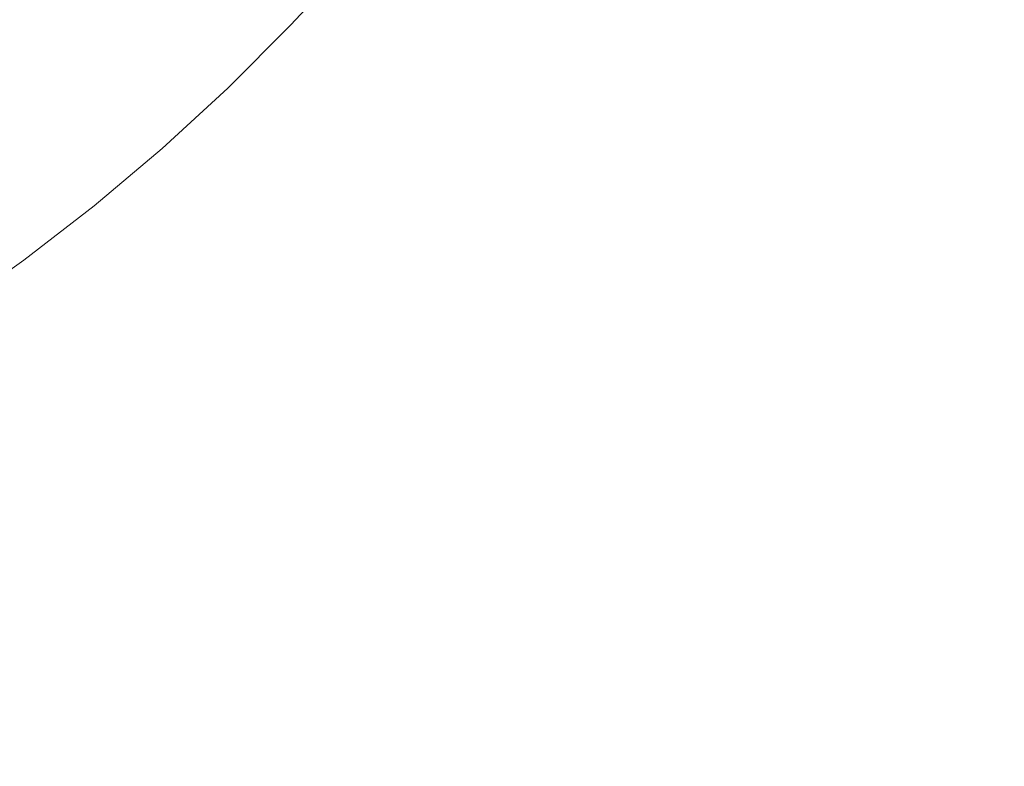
# Model space of a CAD drawing. Header units: centimetres. Extents: x -25.8 to 27.5, y 33.3 to 35.1.
# Tile 246 of 256: x 9.4663 to 9.5133, y 33.7356 to 33.7712. Entities that reach past the tile are written whole.
import ezdxf

# ---------------------------------------------------------------- set-up
doc = ezdxf.new("R2010")
doc.units = ezdxf.units.CM
doc.header["$LTSCALE"] = 2.54
doc.layers.add('Lucido design-1', color=7, linetype='Continuous')

# ---------------------------------------------------------------- blocks, each defined once
blk = doc.blocks.new('Gruppo-6-1')
at = {"color": 7, "linetype": 'Continuous', "lineweight": 9}
for points in [[(-25.69296, 35.040112, 330.586121), (-25.69296, 33.440112, 330.586121), (27.40704, 33.440112, 330.586121), (27.40704, 35.040112, 330.586121)], [(-25.69296, 35.040112, 306.619358), (-25.69296, 33.440112, 306.619358), (27.40704, 33.440112, 306.619358), (27.40704, 35.040112, 306.619358)]]:
    blk.add_3dface(points, dxfattribs=at)
for points, invisible_edges in [([(-7.79296, 35.040112, 330.186121), (9.50704, 35.040112, 330.186121), (9.40704, 33.740112, 330.186121), (-7.69296, 33.740112, 330.186121)], 10), ([(-7.79296, 35.040112, 306.219358), (9.50704, 35.040112, 306.219358), (9.40704, 33.740112, 306.219358), (-7.69296, 33.740112, 306.219358)], 10), ([(9.40704, 33.740112, 330.186121), (9.50704, 35.040112, 330.186121), (9.50704, 33.840112, 330.186121)], 9), ([(9.40704, 33.740112, 306.219358), (9.50704, 35.040112, 306.219358), (9.50704, 33.840112, 306.219358)], 9), ([(9.40704, 33.740112, 330.186121), (9.50704, 33.840112, 330.186121), (9.50695, 33.835868, 330.186121)], 9), ([(9.40704, 33.740112, 306.219358), (9.50704, 33.840112, 306.219358), (9.50695, 33.835868, 306.219358)], 9), ([(9.50695, 33.835868, 330.186121), (9.50668, 33.831631, 330.186121), (9.50623, 33.82741, 330.186121), (9.40704, 33.740112, 330.186121)], 12), ([(9.50695, 33.835868, 306.219358), (9.50668, 33.831631, 306.219358), (9.50623, 33.82741, 306.219358), (9.40704, 33.740112, 306.219358)], 12), ([(9.40704, 33.740112, 330.186121), (9.50623, 33.82741, 330.186121), (9.505602, 33.823212, 330.186121), (9.504796, 33.819044, 330.186121)], 9), ([(9.50623, 33.82741, 306.219358), (9.505602, 33.823212, 306.219358), (9.40704, 33.740112, 306.219358)], 10), ([(9.40704, 33.740112, 306.219358), (9.505602, 33.823212, 306.219358), (9.504796, 33.819044, 306.219358), (9.503813, 33.814914, 306.219358)], 9), ([(9.504796, 33.819044, 330.186121), (9.503813, 33.814914, 330.186121), (9.502657, 33.81083, 330.186121), (9.40704, 33.740112, 330.186121)], 12), ([(9.503813, 33.814914, 306.219358), (9.502657, 33.81083, 306.219358), (9.40704, 33.740112, 306.219358)], 10), ([(9.40704, 33.740112, 330.186121), (9.502657, 33.81083, 330.186121), (9.501328, 33.806798, 330.186121), (9.499829, 33.802826, 330.186121)], 9), ([(9.40704, 33.740112, 306.219358), (9.502657, 33.81083, 306.219358), (9.501328, 33.806798, 306.219358), (9.499829, 33.802826, 306.219358)], 9), ([(9.499829, 33.802826, 330.186121), (9.498163, 33.798922, 330.186121), (9.40704, 33.740112, 330.186121)], 10), ([(9.40704, 33.740112, 306.219358), (9.499829, 33.802826, 306.219358), (9.498163, 33.798922, 306.219358)], 9), ([(9.498163, 33.798922, 330.186121), (9.496333, 33.795092, 330.186121), (9.40704, 33.740112, 330.186121)], 10), ([(9.498163, 33.798922, 306.219358), (9.496333, 33.795092, 306.219358), (9.494341, 33.791343, 306.219358), (9.40704, 33.740112, 306.219358)], 12), ([(9.40704, 33.740112, 330.186121), (9.496333, 33.795092, 330.186121), (9.494341, 33.791343, 330.186121), (9.492193, 33.787681, 330.186121)], 9), ([(9.40704, 33.740112, 306.219358), (9.494341, 33.791343, 306.219358), (9.492193, 33.787681, 306.219358)], 9), ([(9.492193, 33.787681, 330.186121), (9.489891, 33.784115, 330.186121), (9.40704, 33.740112, 330.186121)], 10), ([(9.492193, 33.787681, 306.219358), (9.489891, 33.784115, 306.219358), (9.48744, 33.780649, 306.219358), (9.40704, 33.740112, 306.219358)], 12), ([(9.40704, 33.740112, 330.186121), (9.489891, 33.784115, 330.186121), (9.48744, 33.780649, 330.186121), (9.484844, 33.77729, 330.186121)], 9), ([(9.48744, 33.780649, 306.219358), (9.484844, 33.77729, 306.219358), (9.40704, 33.740112, 306.219358)], 10), ([(9.484844, 33.77729, 330.186121), (9.482107, 33.774045, 330.186121), (9.40704, 33.740112, 330.186121)], 10), ([(9.40704, 33.740112, 306.219358), (9.484844, 33.77729, 306.219358), (9.482107, 33.774045, 306.219358), (9.479236, 33.770918, 306.219358)], 9), ([(9.50354, 33.774889, 330.184755), (9.500685, 33.770853, 330.184755), (9.497339, 33.773327, 330.185361), (9.500092, 33.77722, 330.185361)], 15), ([(9.50354, 33.774889, 306.217992), (9.500685, 33.770853, 306.217992), (9.497339, 33.773327, 306.218597), (9.500092, 33.77722, 306.218597)], 15), ([(9.513217, 33.774736, 330.183026), (9.510347, 33.770289, 330.183026), (9.50696, 33.772578, 330.183976), (9.509736, 33.776879, 330.183976)], 15), ([(9.513217, 33.774736, 306.216262), (9.510347, 33.770289, 306.216262), (9.50696, 33.772578, 306.217213), (9.509736, 33.776879, 306.217213)], 15), ([(9.497339, 33.773327, 330.185361), (9.494424, 33.769555, 330.185361), (9.491166, 33.772185, 330.185791), (9.493973, 33.775817, 330.185791)], 15), ([(9.497339, 33.773327, 306.218597), (9.494424, 33.769555, 306.218597), (9.491166, 33.772185, 306.219028), (9.493973, 33.775817, 306.219028)], 15), ([(9.491166, 33.772185, 330.185791), (9.488207, 33.768676, 330.185791), (9.485052, 33.771453, 330.186045), (9.487895, 33.774826, 330.186045)], 15), ([(9.491166, 33.772185, 306.219028), (9.488207, 33.768676, 306.219028), (9.485052, 33.771453, 306.219281), (9.487895, 33.774826, 306.219281)], 15), ([(9.50696, 33.772578, 330.183976), (9.504004, 33.768398, 330.183976), (9.500685, 33.770853, 330.184755), (9.50354, 33.774889, 330.184755)], 15), ([(9.50696, 33.772578, 306.217213), (9.504004, 33.768398, 306.217213), (9.500685, 33.770853, 306.217992), (9.50354, 33.774889, 306.217992)], 15), ([(9.516658, 33.772618, 330.181905), (9.513694, 33.768026, 330.181905), (9.510347, 33.770289, 330.183026), (9.513217, 33.774736, 330.183026)], 15), ([(9.516658, 33.772618, 306.215142), (9.513694, 33.768026, 306.215142), (9.510347, 33.770289, 306.216262), (9.513217, 33.774736, 306.216262)], 15), ([(9.40704, 33.740112, 330.186121), (9.482107, 33.774045, 330.186121), (9.479236, 33.770918, 330.186121), (9.476234, 33.767916, 330.186121)], 9), ([(9.485052, 33.771453, 330.186045), (9.482067, 33.768204, 330.186045), (9.479236, 33.770918, 330.186121), (9.482107, 33.774045, 330.186121)], 11), ([(9.485052, 33.771453, 306.219281), (9.482067, 33.768204, 306.219281), (9.479236, 33.770918, 306.219358), (9.482107, 33.774045, 306.219358)], 11), ([(9.500685, 33.770853, 330.184755), (9.497661, 33.766941, 330.184755), (9.494424, 33.769555, 330.185361), (9.497339, 33.773327, 330.185361)], 15), ([(9.500685, 33.770853, 306.217992), (9.497661, 33.766941, 306.217992), (9.494424, 33.769555, 306.218597), (9.497339, 33.773327, 306.218597)], 15), ([(9.510347, 33.770289, 330.183026), (9.507291, 33.765967, 330.183026), (9.504004, 33.768398, 330.183976), (9.50696, 33.772578, 330.183976)], 15), ([(9.510347, 33.770289, 306.216262), (9.507291, 33.765967, 306.216262), (9.504004, 33.768398, 306.217213), (9.50696, 33.772578, 306.217213)], 15), ([(9.494424, 33.769555, 330.185361), (9.49135, 33.76591, 330.185361), (9.488207, 33.768676, 330.185791), (9.491166, 33.772185, 330.185791)], 15), ([(9.494424, 33.769555, 306.218597), (9.49135, 33.76591, 306.218597), (9.488207, 33.768676, 306.219028), (9.491166, 33.772185, 306.219028)], 15), ([(9.488207, 33.768676, 330.185791), (9.485102, 33.765296, 330.185791), (9.482067, 33.768204, 330.186045), (9.485052, 33.771453, 330.186045)], 15), ([(9.488207, 33.768676, 306.219028), (9.485102, 33.765296, 306.219028), (9.482067, 33.768204, 306.219281), (9.485052, 33.771453, 306.219281)], 15), ([(9.479236, 33.770918, 306.219358), (9.476234, 33.767916, 306.219358), (9.40704, 33.740112, 306.219358)], 10), ([(9.482067, 33.768204, 330.186045), (9.478948, 33.765085, 330.186045), (9.476234, 33.767916, 330.186121), (9.479236, 33.770918, 330.186121)], 11), ([(9.482067, 33.768204, 306.219281), (9.478948, 33.765085, 306.219281), (9.476234, 33.767916, 306.219358), (9.479236, 33.770918, 306.219358)], 11), ([(9.504004, 33.768398, 330.183976), (9.500873, 33.764347, 330.183976), (9.497661, 33.766941, 330.184755), (9.500685, 33.770853, 330.184755)], 15), ([(9.504004, 33.768398, 306.217213), (9.500873, 33.764347, 306.217213), (9.497661, 33.766941, 306.217992), (9.500685, 33.770853, 306.217992)], 15), ([(9.513694, 33.768026, 330.181905), (9.510539, 33.763565, 330.181905), (9.507291, 33.765967, 330.183026), (9.510347, 33.770289, 330.183026)], 15), ([(9.513694, 33.768026, 306.215142), (9.510539, 33.763565, 306.215142), (9.507291, 33.765967, 306.216262), (9.510347, 33.770289, 306.216262)], 15), ([(9.497661, 33.766941, 330.184755), (9.494474, 33.76316, 330.184755), (9.49135, 33.76591, 330.185361), (9.494424, 33.769555, 330.185361)], 15), ([(9.497661, 33.766941, 306.217992), (9.494474, 33.76316, 306.217992), (9.49135, 33.76591, 306.218597), (9.494424, 33.769555, 306.218597)], 15), ([(9.49135, 33.76591, 330.185361), (9.488125, 33.762398, 330.185361), (9.485102, 33.765296, 330.185791), (9.488207, 33.768676, 330.185791)], 15), ([(9.49135, 33.76591, 306.218597), (9.488125, 33.762398, 306.218597), (9.485102, 33.765296, 306.219028), (9.488207, 33.768676, 306.219028)], 15), ([(9.485102, 33.765296, 330.185791), (9.481856, 33.76205, 330.185791), (9.478948, 33.765085, 330.186045), (9.482067, 33.768204, 330.186045)], 15), ([(9.485102, 33.765296, 306.219028), (9.481856, 33.76205, 306.219028), (9.478948, 33.765085, 306.219281), (9.482067, 33.768204, 306.219281)], 15), ([(9.507291, 33.765967, 330.183026), (9.504053, 33.761779, 330.183026), (9.500873, 33.764347, 330.183976), (9.504004, 33.768398, 330.183976)], 15), ([(9.507291, 33.765967, 306.216262), (9.504053, 33.761779, 306.216262), (9.500873, 33.764347, 306.217213), (9.504004, 33.768398, 306.217213)], 15), ([(9.476234, 33.767916, 330.186121), (9.473107, 33.765045, 330.186121), (9.469862, 33.762308, 330.186121), (9.40704, 33.740112, 330.186121)], 12), ([(9.476234, 33.767916, 306.219358), (9.473107, 33.765045, 306.219358), (9.40704, 33.740112, 306.219358)], 10), ([(9.478948, 33.765085, 330.186045), (9.475699, 33.7621, 330.186045), (9.473107, 33.765045, 330.186121), (9.476234, 33.767916, 330.186121)], 11), ([(9.478948, 33.765085, 306.219281), (9.475699, 33.7621, 306.219281), (9.473107, 33.765045, 306.219358), (9.476234, 33.767916, 306.219358)], 11), ([(9.516997, 33.765794, 330.180618), (9.513744, 33.761194, 330.180618), (9.510539, 33.763565, 330.181905), (9.513694, 33.768026, 330.181905)], 15), ([(9.516997, 33.765794, 306.213855), (9.513744, 33.761194, 306.213855), (9.510539, 33.763565, 306.215142), (9.513694, 33.768026, 306.215142)], 15), ([(9.500873, 33.764347, 330.183976), (9.497573, 33.760433, 330.183976), (9.494474, 33.76316, 330.184755), (9.497661, 33.766941, 330.184755)], 15), ([(9.500873, 33.764347, 306.217213), (9.497573, 33.760433, 306.217213), (9.494474, 33.76316, 306.217992), (9.497661, 33.766941, 306.217992)], 15), ([(9.494474, 33.76316, 330.184755), (9.491129, 33.759519, 330.184755), (9.488125, 33.762398, 330.185361), (9.49135, 33.76591, 330.185361)], 15), ([(9.494474, 33.76316, 306.217992), (9.491129, 33.759519, 306.217992), (9.488125, 33.762398, 306.218597), (9.49135, 33.76591, 306.218597)], 15), ([(9.510539, 33.763565, 330.181905), (9.507197, 33.759241, 330.181905), (9.504053, 33.761779, 330.183026), (9.507291, 33.765967, 330.183026)], 15), ([(9.510539, 33.763565, 306.215142), (9.507197, 33.759241, 306.215142), (9.504053, 33.761779, 306.216262), (9.507291, 33.765967, 306.216262)], 15), ([(9.40704, 33.740112, 306.219358), (9.473107, 33.765045, 306.219358), (9.469862, 33.762308, 306.219358), (9.466503, 33.759712, 306.219358)], 9), ([(9.475699, 33.7621, 330.186045), (9.472326, 33.759257, 330.186045), (9.469862, 33.762308, 330.186121), (9.473107, 33.765045, 330.186121)], 11), ([(9.475699, 33.7621, 306.219281), (9.472326, 33.759257, 306.219281), (9.469862, 33.762308, 306.219358), (9.473107, 33.765045, 306.219358)], 11), ([(9.481856, 33.76205, 330.185791), (9.478476, 33.758945, 330.185791), (9.475699, 33.7621, 330.186045), (9.478948, 33.765085, 330.186045)], 15), ([(9.481856, 33.76205, 306.219028), (9.478476, 33.758945, 306.219028), (9.475699, 33.7621, 306.219281), (9.478948, 33.765085, 306.219281)], 15), ([(9.488125, 33.762398, 330.185361), (9.484754, 33.759027, 330.185361), (9.481856, 33.76205, 330.185791), (9.485102, 33.765296, 330.185791)], 15), ([(9.488125, 33.762398, 306.218597), (9.484754, 33.759027, 306.218597), (9.481856, 33.76205, 306.219028), (9.485102, 33.765296, 306.219028)], 15), ([(9.504053, 33.761779, 330.183026), (9.500641, 33.757732, 330.183026), (9.497573, 33.760433, 330.183976), (9.500873, 33.764347, 330.183976)], 15), ([(9.504053, 33.761779, 306.216262), (9.500641, 33.757732, 306.216262), (9.497573, 33.760433, 306.217213), (9.500873, 33.764347, 306.217213)], 15), ([(9.513744, 33.761194, 330.180618), (9.510298, 33.756737, 330.180618), (9.507197, 33.759241, 330.181905), (9.510539, 33.763565, 330.181905)], 15), ([(9.513744, 33.761194, 306.213855), (9.510298, 33.756737, 306.213855), (9.507197, 33.759241, 306.215142), (9.510539, 33.763565, 306.215142)], 15), ([(9.497573, 33.760433, 330.183976), (9.49411, 33.756663, 330.183976), (9.491129, 33.759519, 330.184755), (9.494474, 33.76316, 330.184755)], 15), ([(9.497573, 33.760433, 306.217213), (9.49411, 33.756663, 306.217213), (9.491129, 33.759519, 306.217992), (9.494474, 33.76316, 306.217992)], 15), ([(9.40704, 33.740112, 330.186121), (9.469862, 33.762308, 330.186121), (9.466503, 33.759712, 330.186121), (9.463037, 33.757261, 330.186121)], 9), ([(9.472326, 33.759257, 330.186045), (9.468836, 33.756559, 330.186045), (9.466503, 33.759712, 330.186121), (9.469862, 33.762308, 330.186121)], 11), ([(9.472326, 33.759257, 306.219281), (9.468836, 33.756559, 306.219281), (9.466503, 33.759712, 306.219358), (9.469862, 33.762308, 306.219358)], 11), ([(9.478476, 33.758945, 330.185791), (9.474967, 33.755986, 330.185791), (9.472326, 33.759257, 330.186045), (9.475699, 33.7621, 330.186045)], 15), ([(9.478476, 33.758945, 306.219028), (9.474967, 33.755986, 306.219028), (9.472326, 33.759257, 306.219281), (9.475699, 33.7621, 306.219281)], 15), ([(9.484754, 33.759027, 330.185361), (9.481242, 33.755802, 330.185361), (9.478476, 33.758945, 330.185791), (9.481856, 33.76205, 330.185791)], 15), ([(9.484754, 33.759027, 306.218597), (9.481242, 33.755802, 306.218597), (9.478476, 33.758945, 306.219028), (9.481856, 33.76205, 306.219028)], 15), ([(9.491129, 33.759519, 330.184755), (9.487633, 33.756023, 330.184755), (9.484754, 33.759027, 330.185361), (9.488125, 33.762398, 330.185361)], 15), ([(9.491129, 33.759519, 306.217992), (9.487633, 33.756023, 306.217992), (9.484754, 33.759027, 306.218597), (9.488125, 33.762398, 306.218597)], 15), ([(9.507197, 33.759241, 330.181905), (9.503674, 33.755063, 330.181905), (9.500641, 33.757732, 330.183026), (9.504053, 33.761779, 330.183026)], 15), ([(9.507197, 33.759241, 306.215142), (9.503674, 33.755063, 306.215142), (9.500641, 33.757732, 306.216262), (9.504053, 33.761779, 306.216262)], 15), ([(9.5169, 33.75886, 330.179167), (9.513352, 33.754271, 330.179167), (9.510298, 33.756737, 330.180618), (9.513744, 33.761194, 330.180618)], 15), ([(9.5169, 33.75886, 306.212403), (9.513352, 33.754271, 306.212403), (9.510298, 33.756737, 306.213855), (9.513744, 33.761194, 306.213855)], 15), ([(9.500641, 33.757732, 330.183026), (9.497061, 33.753834, 330.183026), (9.49411, 33.756663, 330.183976), (9.497573, 33.760433, 330.183976)], 15), ([(9.500641, 33.757732, 306.216262), (9.497061, 33.753834, 306.216262), (9.49411, 33.756663, 306.217213), (9.497573, 33.760433, 306.217213)], 15), ([(9.466503, 33.759712, 306.219358), (9.463037, 33.757261, 306.219358), (9.40704, 33.740112, 306.219358)], 10), ([(9.468836, 33.756559, 330.186045), (9.465234, 33.754011, 330.186045), (9.463037, 33.757261, 330.186121), (9.466503, 33.759712, 330.186121)], 11), ([(9.468836, 33.756559, 306.219281), (9.465234, 33.754011, 306.219281), (9.463037, 33.757261, 306.219358), (9.466503, 33.759712, 306.219358)], 11), ([(9.474967, 33.755986, 330.185791), (9.471335, 33.753179, 330.185791), (9.468836, 33.756559, 330.186045), (9.472326, 33.759257, 330.186045)], 15), ([(9.474967, 33.755986, 306.219028), (9.471335, 33.753179, 306.219028), (9.468836, 33.756559, 306.219281), (9.472326, 33.759257, 306.219281)], 15), ([(9.49411, 33.756663, 330.183976), (9.490489, 33.753042, 330.183976), (9.487633, 33.756023, 330.184755), (9.491129, 33.759519, 330.184755)], 15), ([(9.49411, 33.756663, 306.217213), (9.490489, 33.753042, 306.217213), (9.487633, 33.756023, 306.217992), (9.491129, 33.759519, 306.217992)], 15), ([(9.510298, 33.756737, 330.180618), (9.506667, 33.752429, 330.180618), (9.503674, 33.755063, 330.181905), (9.507197, 33.759241, 330.181905)], 15), ([(9.510298, 33.756737, 306.213855), (9.506667, 33.752429, 306.213855), (9.503674, 33.755063, 306.215142), (9.507197, 33.759241, 306.215142)], 15), ([(9.481242, 33.755802, 330.185361), (9.477597, 33.752728, 330.185361), (9.474967, 33.755986, 330.185791), (9.478476, 33.758945, 330.185791)], 15), ([(9.481242, 33.755802, 306.218597), (9.477597, 33.752728, 306.218597), (9.474967, 33.755986, 306.219028), (9.478476, 33.758945, 306.219028)], 15), ([(9.487633, 33.756023, 330.184755), (9.483992, 33.752678, 330.184755), (9.481242, 33.755802, 330.185361), (9.484754, 33.759027, 330.185361)], 15), ([(9.487633, 33.756023, 306.217992), (9.483992, 33.752678, 306.217992), (9.481242, 33.755802, 306.218597), (9.484754, 33.759027, 306.218597)], 15), ([(9.503674, 33.755063, 330.181905), (9.499978, 33.751038, 330.181905), (9.497061, 33.753834, 330.183026), (9.500641, 33.757732, 330.183026)], 15), ([(9.503674, 33.755063, 306.215142), (9.499978, 33.751038, 306.215142), (9.497061, 33.753834, 306.216262), (9.500641, 33.757732, 306.216262)], 15), ([(9.471335, 33.753179, 330.185791), (9.467588, 33.750529, 330.185791), (9.465234, 33.754011, 330.186045), (9.468836, 33.756559, 330.186045)], 15), ([(9.471335, 33.753179, 306.219028), (9.467588, 33.750529, 306.219028), (9.465234, 33.754011, 306.219281), (9.468836, 33.756559, 306.219281)], 15), ([(9.497061, 33.753834, 330.183026), (9.493318, 33.750091, 330.183026), (9.490489, 33.753042, 330.183976), (9.49411, 33.756663, 330.183976)], 15), ([(9.497061, 33.753834, 306.216262), (9.493318, 33.750091, 306.216262), (9.490489, 33.753042, 306.217213), (9.49411, 33.756663, 306.217213)], 15), ([(9.513352, 33.754271, 330.179167), (9.509613, 33.749836, 330.179167), (9.506667, 33.752429, 330.180618), (9.510298, 33.756737, 330.180618)], 15), ([(9.513352, 33.754271, 306.212403), (9.509613, 33.749836, 306.212403), (9.506667, 33.752429, 306.213855), (9.510298, 33.756737, 306.213855)], 15), ([(9.477597, 33.752728, 330.185361), (9.473825, 33.749813, 330.185361), (9.471335, 33.753179, 330.185791), (9.474967, 33.755986, 330.185791)], 15), ([(9.477597, 33.752728, 306.218597), (9.473825, 33.749813, 306.218597), (9.471335, 33.753179, 306.219028), (9.474967, 33.755986, 306.219028)], 15), ([(9.490489, 33.753042, 330.183976), (9.486719, 33.749579, 330.183976), (9.483992, 33.752678, 330.184755), (9.487633, 33.756023, 330.184755)], 15), ([(9.490489, 33.753042, 306.217213), (9.486719, 33.749579, 306.217213), (9.483992, 33.752678, 306.217992), (9.487633, 33.756023, 306.217992)], 15), ([(9.483992, 33.752678, 330.184755), (9.480211, 33.749491, 330.184755), (9.477597, 33.752728, 330.185361), (9.481242, 33.755802, 330.185361)], 15), ([(9.483992, 33.752678, 306.217992), (9.480211, 33.749491, 306.217992), (9.477597, 33.752728, 306.218597), (9.481242, 33.755802, 306.218597)], 15), ([(9.506667, 33.752429, 330.180618), (9.502856, 33.74828, 330.180618), (9.499978, 33.751038, 330.181905), (9.503674, 33.755063, 330.181905)], 15), ([(9.506667, 33.752429, 306.213855), (9.502856, 33.74828, 306.213855), (9.499978, 33.751038, 306.215142), (9.503674, 33.755063, 306.215142)], 15), ([(9.516353, 33.751848, 330.177554), (9.512509, 33.747288, 330.177554), (9.509613, 33.749836, 330.179167), (9.513352, 33.754271, 330.179167)], 15), ([(9.516353, 33.751848, 306.210791), (9.512509, 33.747288, 306.210791), (9.509613, 33.749836, 306.212403), (9.513352, 33.754271, 306.212403)], 15), ([(9.467588, 33.750529, 330.185791), (9.463731, 33.74804, 330.185791), (9.461527, 33.751619, 330.186045), (9.465234, 33.754011, 330.186045)], 15), ([(9.467588, 33.750529, 306.219028), (9.463731, 33.74804, 306.219028), (9.461527, 33.751619, 306.219281), (9.465234, 33.754011, 306.219281)], 15), ([(9.499978, 33.751038, 330.181905), (9.496114, 33.747174, 330.181905), (9.493318, 33.750091, 330.183026), (9.497061, 33.753834, 330.183026)], 15), ([(9.499978, 33.751038, 306.215142), (9.496114, 33.747174, 306.215142), (9.493318, 33.750091, 306.216262), (9.497061, 33.753834, 306.216262)], 15), ([(9.473825, 33.749813, 330.185361), (9.469932, 33.74706, 330.185361), (9.467588, 33.750529, 330.185791), (9.471335, 33.753179, 330.185791)], 15), ([(9.473825, 33.749813, 306.218597), (9.469932, 33.74706, 306.218597), (9.467588, 33.750529, 306.219028), (9.471335, 33.753179, 306.219028)], 15), ([(9.480211, 33.749491, 330.184755), (9.476299, 33.746467, 330.184755), (9.473825, 33.749813, 330.185361), (9.477597, 33.752728, 330.185361)], 15), ([(9.480211, 33.749491, 306.217992), (9.476299, 33.746467, 306.217992), (9.473825, 33.749813, 306.218597), (9.477597, 33.752728, 306.218597)], 15), ([(9.486719, 33.749579, 330.183976), (9.482805, 33.746279, 330.183976), (9.480211, 33.749491, 330.184755), (9.483992, 33.752678, 330.184755)], 15), ([(9.486719, 33.749579, 306.217213), (9.482805, 33.746279, 306.217213), (9.480211, 33.749491, 306.217992), (9.483992, 33.752678, 306.217992)], 15), ([(9.493318, 33.750091, 330.183026), (9.48942, 33.746511, 330.183026), (9.486719, 33.749579, 330.183976), (9.490489, 33.753042, 330.183976)], 15), ([(9.493318, 33.750091, 306.216262), (9.48942, 33.746511, 306.216262), (9.486719, 33.749579, 306.217213), (9.490489, 33.753042, 306.217213)], 15), ([(9.509613, 33.749836, 330.179167), (9.505689, 33.745564, 330.179167), (9.502856, 33.74828, 330.180618), (9.506667, 33.752429, 330.180618)], 15), ([(9.509613, 33.749836, 306.212403), (9.505689, 33.745564, 306.212403), (9.502856, 33.74828, 306.213855), (9.506667, 33.752429, 306.213855)], 15), ([(9.519297, 33.749471, 330.175782), (9.515349, 33.744788, 330.175782), (9.512509, 33.747288, 330.177554), (9.516353, 33.751848, 330.177554)], 15), ([(9.519297, 33.749471, 306.209019), (9.515349, 33.744788, 306.209019), (9.512509, 33.747288, 306.210791), (9.516353, 33.751848, 306.210791)], 15), ([(9.502856, 33.74828, 330.180618), (9.498872, 33.744296, 330.180618), (9.496114, 33.747174, 330.181905), (9.499978, 33.751038, 330.181905)], 15), ([(9.502856, 33.74828, 306.213855), (9.498872, 33.744296, 306.213855), (9.496114, 33.747174, 306.215142), (9.499978, 33.751038, 306.215142)], 15), ([(9.469932, 33.74706, 330.185361), (9.465927, 33.744474, 330.185361), (9.463731, 33.74804, 330.185791), (9.467588, 33.750529, 330.185791)], 15), ([(9.469932, 33.74706, 306.218597), (9.465927, 33.744474, 306.218597), (9.463731, 33.74804, 306.219028), (9.467588, 33.750529, 306.219028)], 15), ([(9.476299, 33.746467, 330.184755), (9.472263, 33.743612, 330.184755), (9.469932, 33.74706, 330.185361), (9.473825, 33.749813, 330.185361)], 15), ([(9.476299, 33.746467, 306.217992), (9.472263, 33.743612, 306.217992), (9.469932, 33.74706, 306.218597), (9.473825, 33.749813, 306.218597)], 15), ([(9.496114, 33.747174, 330.181905), (9.492089, 33.743478, 330.181905), (9.48942, 33.746511, 330.183026), (9.493318, 33.750091, 330.183026)], 15), ([(9.496114, 33.747174, 306.215142), (9.492089, 33.743478, 306.215142), (9.48942, 33.746511, 306.216262), (9.493318, 33.750091, 306.216262)], 15), ([(9.512509, 33.747288, 330.177554), (9.508474, 33.742895, 330.177554), (9.505689, 33.745564, 330.179167), (9.509613, 33.749836, 330.179167)], 15), ([(9.512509, 33.747288, 306.210791), (9.508474, 33.742895, 306.210791), (9.505689, 33.745564, 306.212403), (9.509613, 33.749836, 306.212403)], 15), ([(9.482805, 33.746279, 330.183976), (9.478754, 33.743148, 330.183976), (9.476299, 33.746467, 330.184755), (9.480211, 33.749491, 330.184755)], 15), ([(9.482805, 33.746279, 306.217213), (9.478754, 33.743148, 306.217213), (9.476299, 33.746467, 306.217992), (9.480211, 33.749491, 306.217992)], 15), ([(9.48942, 33.746511, 330.183026), (9.485373, 33.743099, 330.183026), (9.482805, 33.746279, 330.183976), (9.486719, 33.749579, 330.183976)], 15), ([(9.48942, 33.746511, 306.216262), (9.485373, 33.743099, 306.216262), (9.482805, 33.746279, 306.217213), (9.486719, 33.749579, 306.217213)], 15), ([(9.505689, 33.745564, 330.179167), (9.501588, 33.741463, 330.179167), (9.498872, 33.744296, 330.180618), (9.502856, 33.74828, 330.180618)], 15), ([(9.505689, 33.745564, 306.212403), (9.501588, 33.741463, 306.212403), (9.498872, 33.744296, 306.213855), (9.502856, 33.74828, 306.213855)], 15), ([(9.472263, 33.743612, 330.184755), (9.468108, 33.740931, 330.184755), (9.465927, 33.744474, 330.185361), (9.469932, 33.74706, 330.185361)], 15), ([(9.472263, 33.743612, 306.217992), (9.468108, 33.740931, 306.217992), (9.465927, 33.744474, 306.218597), (9.469932, 33.74706, 306.218597)], 15), ([(9.498872, 33.744296, 330.180618), (9.494723, 33.740485, 330.180618), (9.492089, 33.743478, 330.181905), (9.496114, 33.747174, 330.181905)], 15), ([(9.498872, 33.744296, 306.213855), (9.494723, 33.740485, 306.213855), (9.492089, 33.743478, 306.215142), (9.496114, 33.747174, 306.215142)], 15), ([(9.515349, 33.744788, 330.175782), (9.511205, 33.740278, 330.175782), (9.508474, 33.742895, 330.177554), (9.512509, 33.747288, 330.177554)], 15), ([(9.515349, 33.744788, 306.209019), (9.511205, 33.740278, 306.209019), (9.508474, 33.742895, 306.210791), (9.512509, 33.747288, 306.210791)], 15), ([(9.478754, 33.743148, 330.183976), (9.474574, 33.740192, 330.183976), (9.472263, 33.743612, 330.184755), (9.476299, 33.746467, 330.184755)], 15), ([(9.478754, 33.743148, 306.217213), (9.474574, 33.740192, 306.217213), (9.472263, 33.743612, 306.217992), (9.476299, 33.746467, 306.217992)], 15), ([(9.485373, 33.743099, 330.183026), (9.481185, 33.739861, 330.183026), (9.478754, 33.743148, 330.183976), (9.482805, 33.746279, 330.183976)], 15), ([(9.485373, 33.743099, 306.216262), (9.481185, 33.739861, 306.216262), (9.478754, 33.743148, 306.217213), (9.482805, 33.746279, 306.217213)], 15), ([(9.492089, 33.743478, 330.181905), (9.487911, 33.739955, 330.181905), (9.485373, 33.743099, 330.183026), (9.48942, 33.746511, 330.183026)], 15), ([(9.492089, 33.743478, 306.215142), (9.487911, 33.739955, 306.215142), (9.485373, 33.743099, 306.216262), (9.48942, 33.746511, 306.216262)], 15), ([(9.508474, 33.742895, 330.177554), (9.504257, 33.738678, 330.177554), (9.501588, 33.741463, 330.179167), (9.505689, 33.745564, 330.179167)], 15), ([(9.508474, 33.742895, 306.210791), (9.504257, 33.738678, 306.210791), (9.501588, 33.741463, 306.212403), (9.505689, 33.745564, 306.212403)], 15), ([(9.518128, 33.742342, 330.173857), (9.513878, 33.737716, 330.173857), (9.511205, 33.740278, 330.175782), (9.515349, 33.744788, 330.175782)], 15), ([(9.518128, 33.742342, 306.207094), (9.513878, 33.737716, 306.207094), (9.511205, 33.740278, 306.209019), (9.515349, 33.744788, 306.209019)], 15), ([(9.468108, 33.740931, 330.184755), (9.463844, 33.738428, 330.184755), (9.461814, 33.742061, 330.185361), (9.465927, 33.744474, 330.185361)], 15), ([(9.468108, 33.740931, 306.217992), (9.463844, 33.738428, 306.217992), (9.461814, 33.742061, 306.218597), (9.465927, 33.744474, 306.218597)], 15), ([(9.501588, 33.741463, 330.179167), (9.497316, 33.737539, 330.179167), (9.494723, 33.740485, 330.180618), (9.498872, 33.744296, 330.180618)], 15), ([(9.501588, 33.741463, 306.212403), (9.497316, 33.737539, 306.212403), (9.494723, 33.740485, 306.213855), (9.498872, 33.744296, 306.213855)], 15), ([(9.474574, 33.740192, 330.183976), (9.470273, 33.737416, 330.183976), (9.468108, 33.740931, 330.184755), (9.472263, 33.743612, 330.184755)], 15), ([(9.474574, 33.740192, 306.217213), (9.470273, 33.737416, 306.217213), (9.468108, 33.740931, 306.217992), (9.472263, 33.743612, 306.217992)], 15), ([(9.494723, 33.740485, 330.180618), (9.490415, 33.736854, 330.180618), (9.487911, 33.739955, 330.181905), (9.492089, 33.743478, 330.181905)], 15), ([(9.494723, 33.740485, 306.213855), (9.490415, 33.736854, 306.213855), (9.487911, 33.739955, 306.215142), (9.492089, 33.743478, 306.215142)], 15), ([(9.481185, 33.739861, 330.183026), (9.476863, 33.736805, 330.183026), (9.474574, 33.740192, 330.183976), (9.478754, 33.743148, 330.183976)], 15), ([(9.481185, 33.739861, 306.216262), (9.476863, 33.736805, 306.216262), (9.474574, 33.740192, 306.217213), (9.478754, 33.743148, 306.217213)], 15), ([(9.487911, 33.739955, 330.181905), (9.483587, 33.736613, 330.181905), (9.481185, 33.739861, 330.183026), (9.485373, 33.743099, 330.183026)], 15), ([(9.487911, 33.739955, 306.215142), (9.483587, 33.736613, 306.215142), (9.481185, 33.739861, 306.216262), (9.485373, 33.743099, 306.216262)], 15), ([(9.511205, 33.740278, 330.175782), (9.506874, 33.735947, 330.175782), (9.504257, 33.738678, 330.177554), (9.508474, 33.742895, 330.177554)], 15), ([(9.511205, 33.740278, 306.209019), (9.506874, 33.735947, 306.209019), (9.504257, 33.738678, 306.210791), (9.508474, 33.742895, 306.210791)], 15), ([(9.504257, 33.738678, 330.177554), (9.499864, 33.734643, 330.177554), (9.497316, 33.737539, 330.179167), (9.501588, 33.741463, 330.179167)], 15), ([(9.504257, 33.738678, 306.210791), (9.499864, 33.734643, 306.210791), (9.497316, 33.737539, 306.212403), (9.501588, 33.741463, 306.212403)], 15), ([(9.470273, 33.737416, 330.183976), (9.465857, 33.734824, 330.183976), (9.463844, 33.738428, 330.184755), (9.468108, 33.740931, 330.184755)], 15), ([(9.470273, 33.737416, 306.217213), (9.465857, 33.734824, 306.217213), (9.463844, 33.738428, 306.217992), (9.468108, 33.740931, 306.217992)], 15), ([(9.497316, 33.737539, 330.179167), (9.492881, 33.7338, 330.179167), (9.490415, 33.736854, 330.180618), (9.494723, 33.740485, 330.180618)], 15), ([(9.497316, 33.737539, 306.212403), (9.492881, 33.7338, 306.212403), (9.490415, 33.736854, 306.213855), (9.494723, 33.740485, 306.213855)], 15), ([(9.476863, 33.736805, 330.183026), (9.472416, 33.733935, 330.183026), (9.470273, 33.737416, 330.183976), (9.474574, 33.740192, 330.183976)], 15), ([(9.476863, 33.736805, 306.216262), (9.472416, 33.733935, 306.216262), (9.470273, 33.737416, 306.217213), (9.474574, 33.740192, 306.217213)], 15), ([(9.490415, 33.736854, 330.180618), (9.485958, 33.733408, 330.180618), (9.483587, 33.736613, 330.181905), (9.487911, 33.739955, 330.181905)], 15), ([(9.490415, 33.736854, 306.213855), (9.485958, 33.733408, 306.213855), (9.483587, 33.736613, 306.215142), (9.487911, 33.739955, 306.215142)], 15), ([(9.513878, 33.737716, 330.173857), (9.509436, 33.733274, 330.173857), (9.506874, 33.735947, 330.175782), (9.511205, 33.740278, 330.175782)], 15), ([(9.513878, 33.737716, 306.207094), (9.509436, 33.733274, 306.207094), (9.506874, 33.735947, 306.209019), (9.511205, 33.740278, 306.209019)], 15), ([(9.483587, 33.736613, 330.181905), (9.479126, 33.733458, 330.181905), (9.476863, 33.736805, 330.183026), (9.481185, 33.739861, 330.183026)], 15), ([(9.483587, 33.736613, 306.215142), (9.479126, 33.733458, 306.215142), (9.476863, 33.736805, 306.216262), (9.481185, 33.739861, 306.216262)], 15), ([(9.506874, 33.735947, 330.175782), (9.502364, 33.731803, 330.175782), (9.499864, 33.734643, 330.177554), (9.504257, 33.738678, 330.177554)], 15), ([(9.506874, 33.735947, 306.209019), (9.502364, 33.731803, 306.209019), (9.499864, 33.734643, 306.210791), (9.504257, 33.738678, 306.210791)], 15), ([(9.516489, 33.735214, 330.17178), (9.511938, 33.730663, 330.17178), (9.509436, 33.733274, 330.173857), (9.513878, 33.737716, 330.173857)], 15), ([(9.516489, 33.735214, 306.205017), (9.511938, 33.730663, 306.205017), (9.509436, 33.733274, 306.207094), (9.513878, 33.737716, 306.207094)], 15), ([(9.472416, 33.733935, 330.183026), (9.467851, 33.731256, 330.183026), (9.465857, 33.734824, 330.183976), (9.470273, 33.737416, 330.183976)], 15), ([(9.472416, 33.733935, 306.216262), (9.467851, 33.731256, 306.216262), (9.465857, 33.734824, 306.217213), (9.470273, 33.737416, 306.217213)], 15), ([(9.499864, 33.734643, 330.177554), (9.495304, 33.730799, 330.177554), (9.492881, 33.7338, 330.179167), (9.497316, 33.737539, 330.179167)], 15), ([(9.499864, 33.734643, 306.210791), (9.495304, 33.730799, 306.210791), (9.492881, 33.7338, 306.212403), (9.497316, 33.737539, 306.212403)], 15), ([(9.479126, 33.733458, 330.181905), (9.474534, 33.730494, 330.181905), (9.472416, 33.733935, 330.183026), (9.476863, 33.736805, 330.183026)], 15), ([(9.479126, 33.733458, 306.215142), (9.474534, 33.730494, 306.215142), (9.472416, 33.733935, 306.216262), (9.476863, 33.736805, 306.216262)], 15), ([(9.492881, 33.7338, 330.179167), (9.488292, 33.730252, 330.179167), (9.485958, 33.733408, 330.180618), (9.490415, 33.736854, 330.180618)], 15), ([(9.492881, 33.7338, 306.212403), (9.488292, 33.730252, 306.212403), (9.485958, 33.733408, 306.213855), (9.490415, 33.736854, 306.213855)], 15), ([(9.485958, 33.733408, 330.180618), (9.481358, 33.730155, 330.180618), (9.479126, 33.733458, 330.181905), (9.483587, 33.736613, 330.181905)], 15), ([(9.485958, 33.733408, 306.213855), (9.481358, 33.730155, 306.213855), (9.479126, 33.733458, 306.215142), (9.483587, 33.736613, 306.215142)], 15), ([(9.509436, 33.733274, 330.173857), (9.50481, 33.729024, 330.173857), (9.502364, 33.731803, 330.175782), (9.506874, 33.735947, 330.175782)], 15), ([(9.509436, 33.733274, 306.207094), (9.50481, 33.729024, 306.207094), (9.502364, 33.731803, 306.209019), (9.506874, 33.735947, 306.209019)], 15)]:
    blk.add_3dface(points, dxfattribs=dict(at, invisible_edges=invisible_edges))

msp = doc.modelspace()

# ---------------------------------------------------------------- block references
at = {"layer": 'Lucido design-1', "color": 7}
msp.add_blockref('Gruppo-6-1', (0, 0), dxfattribs=at)

doc.saveas('drawing.dxf')
